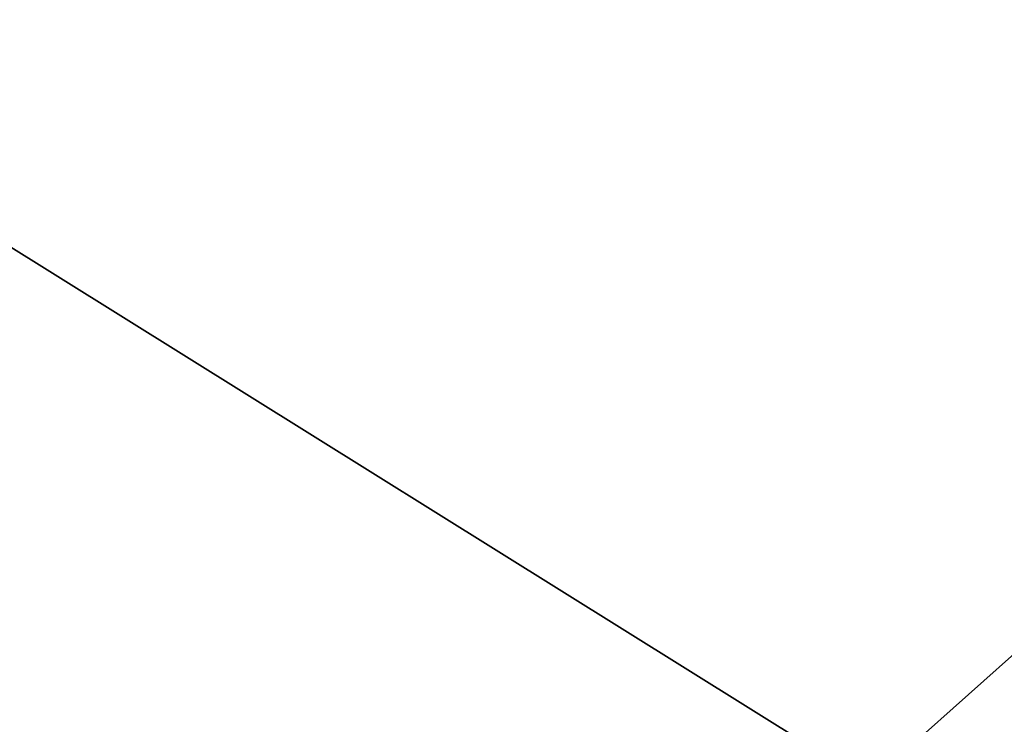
# Model space of a CAD drawing. Extents: x -60 to 60, y -3 to 0.
# Tile 168 of 256: x -18.6153051 to -18.6151913, y -1.6993647 to -1.6992832. Entities that reach past the tile are written whole.
import ezdxf

# ---------------------------------------------------------------- set-up
doc = ezdxf.new("R2010")
doc.units = 0
doc.header["$LTSCALE"] = 2.54
doc.layers.get('0').update_dxf_attribs({"linetype": 'CONTINUOUS'})

# ---------------------------------------------------------------- blocks, each defined once
blk = doc.blocks.new('LINEO-LED_STL')
at = {"color": 0}
for p, q in [((-18.64134369, -1.68306103, 2.60249214), (-18.59862671, -1.70971813, 2.60249214)), ((-18.59862671, -1.70971813, 2.6424921), (-18.64134369, -1.68306103, 2.6424921)), ((-18.64134369, -1.68306103, 2.60249214), (-18.59862671, -1.70971813, 2.60249214)), ((-18.59862671, -1.70971813, 2.6424921), (-18.64134369, -1.68306103, 2.6424921)), ((-18.61499939, -1.69918575, 43.40292969), (-19.23043976, -2.25, 43.38991394)), ((-18.61499939, -1.69918575, 43.40292969), (-19.23043976, -2.25, 43.38991394)), ((-18.61499939, -1.69918575, 3.40358925), (-19.23043976, -2.25, 3.41660271)), ((-18.61499939, -1.69918575, 3.40358925), (-19.23043976, -2.25, 3.41660271))]:
    blk.add_line(p, q, dxfattribs=at)

msp = doc.modelspace()

# ---------------------------------------------------------------- block references
at = {"color": 0}
msp.add_blockref('LINEO-LED_STL', (0, 0), dxfattribs=at)

doc.saveas('drawing.dxf')
